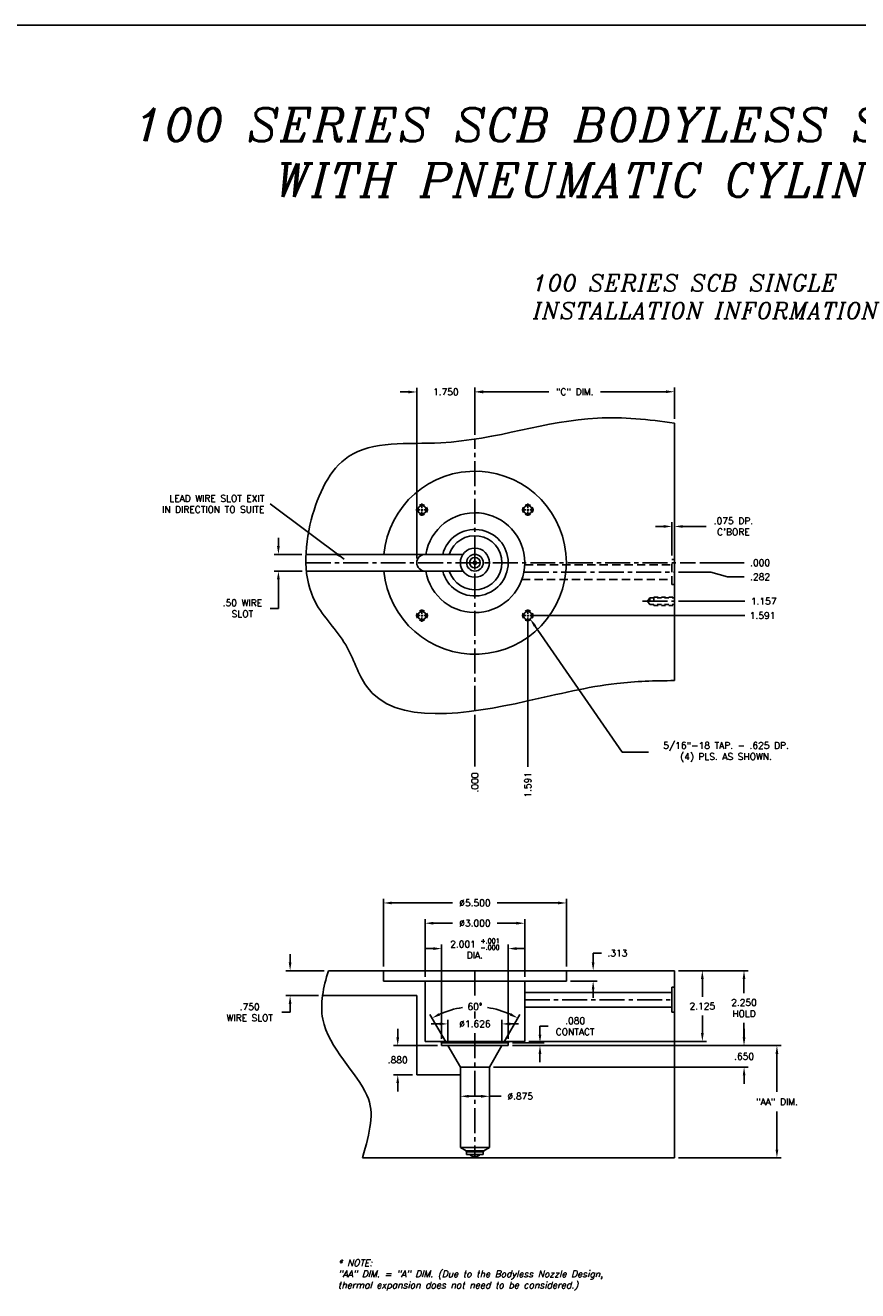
# Model space of a CAD drawing. Extents: x -55 to 76, y -100 to -24.
# Tile 14 of 22: x -15 to 10, y -100 to -62. Entities that reach past the tile are written whole.
import ezdxf

# ---------------------------------------------------------------- set-up
doc = ezdxf.new("R2010")
doc.units = 0
doc.header["$MEASUREMENT"] = 0
for name, pattern in [('CENTER2', [1.125, 0.75, -0.125, 0.125, -0.125]), ('HIDDEN', [0.375, 0.25, -0.125]), ('HIDDEN2', [0.1875, 0.125, -0.0625])]:
    doc.linetypes.add(name, pattern=pattern)
doc.layers.get('DEFPOINTS').update_dxf_attribs({"linetype": 'CONTINUOUS'})
for name, color, linetype in [('BORE_HIDDEN', 1, 'HIDDEN'), ('CP_TAPS_CENTER', 1, 'CENTER2'), ('CP_TAPS_HIDDEN', 1, 'HIDDEN2'), ('DIM_OSCO', 4, 'CONTINUOUS'), ('DIMENSIONS', 4, 'CONTINUOUS'), ('DSCV_BORE_CENTER', 22, 'CENTER2'), ('DSCV_BORE_SOLID', 1, 'CONTINUOUS'), ('NP_SHAPE_SOLID', 6, 'CONTINUOUS'), ('SCV200_BORE_TAPS_SOLID', 1, 'CONTINUOUS')]:
    doc.layers.add(name, color=color, linetype=linetype)
doc.styles.add('ITALIC', font='italic.shx')
doc.styles.add('ROMANS', font='romans.shx')
doc.dimstyles.new('CATALOG', dxfattribs={"dimscale": 2, "dimtxt": 0.1, "dimasz": 0.125, "dimexe": 0.0625, "dimexo": 0.0625, "dimgap": 0.09, "dimtad": 0, "dimtih": 1, "dimtoh": 1, "dimdec": 3, "dimzin": 4, "dimdsep": 46, "dimtxsty": 'ROMANS', "dimcen": 0, "dimclrd": 256, "dimclre": 256, "dimclrt": 256, "dimadec": 0, "dimazin": 0, "dimtfac": 0.7, "dimtdec": 3, "dimtofl": 0, "dimtmove": 0, "dimatfit": 3, "dimfxl": 1, "dimtolj": 1, "dimtzin": 4, "dimlwd": -1, "dimlwe": -1, "dimarcsym": 0})

# ---------------------------------------------------------------- blocks, each defined once
blk = doc.blocks.new('*D195')
at = {"layer": 'DEFPOINTS', "color": 0}
for p in [(4.656, -73.065), (4.656, -74.006), (-1.344, -74.49)]:
    blk.add_point(p, dxfattribs=at)
at = {"layer": 'DIMENSIONS'}
for p, q in [((-1.344, -74.365), (-1.344, -72.94)), ((4.656, -73.881), (4.656, -72.94)), ((-1.094, -73.065), (0.881, -73.065)), ((4.406, -73.065), (2.431, -73.065))]:
    blk.add_line(p, q, dxfattribs=at)
for points in [[(-1.094, -73.023), (-1.094, -73.106), (-1.344, -73.065)], [(4.406, -73.023), (4.406, -73.106), (4.656, -73.065)]]:
    blk.add_solid(points, dxfattribs=at)
at = {"layer": 'DIMENSIONS', "insert": (1.656, -73.065), "char_height": 0.2, "attachment_point": 5, "style": 'ROMANS'}
blk.add_mtext('\\A1;"C" DIM.', dxfattribs=at)
blk = doc.blocks.new('*D196')
at = {"layer": 'DEFPOINTS', "color": 0}
for p in [(0.247, -79.795), (0.318, -79.898)]:
    blk.add_point(p, dxfattribs=at)
at = {"layer": 'DIMENSIONS'}
for p, q in [((3.087, -83.898), (0.46, -80.104)), ((3.875, -83.898), (3.087, -83.898))]:
    blk.add_line(p, q, dxfattribs=at)
blk.add_solid([(0.495, -80.08), (0.426, -80.127), (0.318, -79.898)], dxfattribs=at)
at = {"layer": 'DIMENSIONS', "insert": (6.207, -83.898), "char_height": 0.2, "attachment_point": 5, "style": 'ROMANS'}
blk.add_mtext('\\A1;5/16"-18 TAP. - .625 DP.\\P(4) PLS. AS SHOWN.', dxfattribs=at)
blk = doc.blocks.new('*D197')
at = {"layer": 'DEFPOINTS', "color": 0}
for p in [(-0.343, -89.804), (-2.344, -92.638), (-0.343, -92.638)]:
    blk.add_point(p, dxfattribs=at)
at = {"layer": 'DIMENSIONS'}
for p, q in [((-2.344, -92.513), (-2.344, -89.679)), ((-0.343, -92.513), (-0.343, -89.679)), ((-2.594, -89.804), (-2.844, -89.804)), ((-0.093, -89.804), (0.157, -89.804))]:
    blk.add_line(p, q, dxfattribs=at)
for points in [[(-2.594, -89.762), (-2.594, -89.845), (-2.344, -89.804)], [(-0.093, -89.762), (-0.093, -89.845), (-0.343, -89.804)]]:
    blk.add_solid(points, dxfattribs=at)
at = {"layer": 'DIMENSIONS', "insert": (-1.344, -89.804), "char_height": 0.2, "attachment_point": 5, "style": 'ROMANS'}
blk.add_mtext('\\A1;\\A1;2.001 {\\H0.7x;\\S+.001^ -.000;\\P}DIA.', dxfattribs=at)
blk = doc.blocks.new('*D198')
at = {"layer": 'DEFPOINTS', "color": 0}
for p in [(-6.424, -77.954), (-7.251, -78.454), (-6.411, -78.454)]:
    blk.add_point(p, dxfattribs=at)
at = {"layer": 'DIMENSIONS'}
for p, q in [((-7.251, -77.704), (-7.251, -77.454)), ((-6.549, -77.954), (-7.376, -77.954)), ((-6.536, -78.454), (-7.376, -78.454)), ((-7.251, -78.704), (-7.251, -79.578)), ((-7.251, -79.578), (-7.501, -79.578))]:
    blk.add_line(p, q, dxfattribs=at)
for points in [[(-7.293, -77.704), (-7.21, -77.704), (-7.251, -77.954)], [(-7.293, -78.704), (-7.21, -78.704), (-7.251, -78.454)]]:
    blk.add_solid(points, dxfattribs=at)
at = {"layer": 'DIMENSIONS', "insert": (-8.334, -79.578), "char_height": 0.2, "attachment_point": 5, "style": 'ROMANS'}
blk.add_mtext('\\A1;.50 WIRE\\PSLOT', dxfattribs=at)
blk = doc.blocks.new('*D169')
at = {"layer": 'DEFPOINTS', "color": 0}
for p in [(-1.344, -78.204), (5.291, -78.204), (6.752, -78.204)]:
    blk.add_point(p, dxfattribs=at)
at = {"layer": 'DIMENSIONS'}
blk.add_line((5.416, -78.204), (6.752, -78.204), dxfattribs=at)
at = {"layer": 'DIMENSIONS', "insert": (7.232, -78.204), "char_height": 0.2, "attachment_point": 5, "style": 'ROMANS'}
blk.add_mtext('\\A1;.000 ', dxfattribs=at)
blk = doc.blocks.new('*D170')
at = {"layer": 'DEFPOINTS', "color": 0}
for p in [(-1.344, -78.204), (0.247, -79.795), (6.767, -79.795)]:
    blk.add_point(p, dxfattribs=at)
at = {"layer": 'DIMENSIONS'}
blk.add_line((0.372, -79.795), (6.767, -79.795), dxfattribs=at)
at = {"layer": 'DIMENSIONS', "insert": (7.304, -79.795), "char_height": 0.2, "attachment_point": 5, "style": 'ROMANS'}
blk.add_mtext('\\A1;1.591 ', dxfattribs=at)
blk = doc.blocks.new('*D171')
at = {"layer": 'DEFPOINTS', "color": 0}
for p in [(-1.344, -78.204), (4.656, -79.361), (6.774, -79.361)]:
    blk.add_point(p, dxfattribs=at)
at = {"layer": 'DIMENSIONS'}
blk.add_line((4.781, -79.361), (6.774, -79.361), dxfattribs=at)
at = {"layer": 'DIMENSIONS', "insert": (7.339, -79.361), "char_height": 0.2, "attachment_point": 5, "style": 'ROMANS'}
blk.add_mtext('\\A1;1.157 ', dxfattribs=at)
blk = doc.blocks.new('*D172')
at = {"layer": 'DEFPOINTS', "color": 0}
for p in [(-1.344, -78.204), (4.656, -78.486), (6.752, -78.629)]:
    blk.add_point(p, dxfattribs=at)
at = {"layer": 'DIMENSIONS'}
for p, q in [((4.781, -78.486), (5.752, -78.486)), ((5.752, -78.486), (6.252, -78.629)), ((6.252, -78.629), (6.752, -78.629))]:
    blk.add_line(p, q, dxfattribs=at)
at = {"layer": 'DIMENSIONS', "insert": (7.232, -78.629), "char_height": 0.2, "attachment_point": 5, "style": 'ROMANS'}
blk.add_mtext('\\A1;.282 ', dxfattribs=at)
blk = doc.blocks.new('*D173')
at = {"layer": 'DEFPOINTS', "color": 0}
for p in [(-1.344, -78.204), (-1.344, -82.656), (-1.344, -84.33)]:
    blk.add_point(p, dxfattribs=at)
at = {"layer": 'DIMENSIONS'}
blk.add_line((-1.344, -82.781), (-1.344, -84.33), dxfattribs=at)
at = {"layer": 'DIMENSIONS', "insert": (-1.344, -84.81), "char_height": 0.2, "attachment_point": 5, "rotation": 90, "style": 'ROMANS'}
blk.add_mtext('\\A1;.000 ', dxfattribs=at)
blk = doc.blocks.new('*D174')
at = {"layer": 'DEFPOINTS', "color": 0}
for p in [(-1.344, -78.204), (0.247, -79.795), (0.247, -84.344)]:
    blk.add_point(p, dxfattribs=at)
at = {"layer": 'DIMENSIONS'}
blk.add_line((0.247, -79.92), (0.247, -84.344), dxfattribs=at)
at = {"layer": 'DIMENSIONS', "insert": (0.247, -84.881), "char_height": 0.2, "attachment_point": 5, "rotation": 90, "style": 'ROMANS'}
blk.add_mtext('\\A1;1.591 ', dxfattribs=at)
blk = doc.blocks.new('*D175')
at = {"layer": 'DEFPOINTS', "color": 0}
for p in [(-1.344, -73.072), (-1.344, -74.49), (-3.094, -78.204)]:
    blk.add_point(p, dxfattribs=at)
at = {"layer": 'DIMENSIONS'}
for p, q in [((-3.094, -78.079), (-3.094, -72.947)), ((-1.344, -74.365), (-1.344, -72.947)), ((-3.344, -73.072), (-3.594, -73.072)), ((-1.094, -73.072), (-0.844, -73.072))]:
    blk.add_line(p, q, dxfattribs=at)
for points in [[(-3.344, -73.031), (-3.344, -73.114), (-3.094, -73.072)], [(-1.094, -73.031), (-1.094, -73.114), (-1.344, -73.072)]]:
    blk.add_solid(points, dxfattribs=at)
at = {"layer": 'DIMENSIONS', "insert": (-2.219, -73.072), "char_height": 0.2, "attachment_point": 5, "style": 'ROMANS'}
blk.add_mtext('\\A1;1.750 ', dxfattribs=at)
blk = doc.blocks.new('*D176')
at = {"layer": 'DEFPOINTS', "color": 0}
for p in [(4.581, -77.114), (4.581, -78.11), (4.656, -78.11)]:
    blk.add_point(p, dxfattribs=at)
at = {"layer": 'DIMENSIONS'}
for p, q in [((4.331, -77.114), (4.081, -77.114)), ((4.581, -77.985), (4.581, -76.989)), ((4.656, -77.985), (4.656, -76.989)), ((4.906, -77.114), (5.604, -77.114))]:
    blk.add_line(p, q, dxfattribs=at)
for points in [[(4.331, -77.073), (4.331, -77.156), (4.581, -77.114)], [(4.906, -77.073), (4.906, -77.156), (4.656, -77.114)]]:
    blk.add_solid(points, dxfattribs=at)
at = {"layer": 'DIMENSIONS', "insert": (6.427, -77.114), "char_height": 0.2, "attachment_point": 5, "style": 'ROMANS'}
blk.add_mtext("\\A1;.075 DP.\\PC'BORE", dxfattribs=at)
blk = doc.blocks.new('*D180')
at = {"layer": 'DEFPOINTS', "color": 0}
for p in [(1.406, -88.432), (-4.094, -90.468), (1.406, -90.468)]:
    blk.add_point(p, dxfattribs=at)
at = {"layer": 'DIMENSIONS'}
for p, q in [((-4.094, -90.343), (-4.094, -88.307)), ((-3.844, -88.432), (-2.014, -88.432)), ((1.156, -88.432), (-0.673, -88.432)), ((1.406, -90.343), (1.406, -88.307))]:
    blk.add_line(p, q, dxfattribs=at)
for points in [[(-3.844, -88.39), (-3.844, -88.474), (-4.094, -88.432)], [(1.156, -88.39), (1.156, -88.474), (1.406, -88.432)]]:
    blk.add_solid(points, dxfattribs=at)
at = {"layer": 'DIMENSIONS', "insert": (-1.344, -88.432), "char_height": 0.2, "attachment_point": 5, "style": 'ROMANS'}
blk.add_mtext('\\A1;%%c5.500 ', dxfattribs=at)
blk = doc.blocks.new('*D181')
at = {"layer": 'DEFPOINTS', "color": 0}
for p in [(0.156, -89.041), (-2.844, -90.781), (0.156, -90.781)]:
    blk.add_point(p, dxfattribs=at)
at = {"layer": 'DIMENSIONS'}
for p, q in [((-2.844, -90.656), (-2.844, -88.916)), ((0.156, -90.656), (0.156, -88.916)), ((-2.594, -89.041), (-2.014, -89.041)), ((-0.094, -89.041), (-0.673, -89.041))]:
    blk.add_line(p, q, dxfattribs=at)
for points in [[(-2.594, -88.999), (-2.594, -89.082), (-2.844, -89.041)], [(-0.094, -88.999), (-0.094, -89.082), (0.156, -89.041)]]:
    blk.add_solid(points, dxfattribs=at)
at = {"layer": 'DIMENSIONS', "insert": (-1.344, -89.041), "char_height": 0.2, "attachment_point": 5, "style": 'ROMANS'}
blk.add_mtext('\\A1;%%c3.000 ', dxfattribs=at)
blk = doc.blocks.new('*D182')
at = {"layer": 'DEFPOINTS', "color": 0}
for p in [(-0.531, -92.068), (-2.157, -92.718), (-0.531, -92.718)]:
    blk.add_point(p, dxfattribs=at)
at = {"layer": 'DIMENSIONS'}
for p, q in [((-2.157, -92.593), (-2.157, -91.943)), ((-0.531, -92.593), (-0.531, -91.943)), ((-2.407, -92.068), (-2.657, -92.068)), ((-0.281, -92.068), (-0.031, -92.068))]:
    blk.add_line(p, q, dxfattribs=at)
for points in [[(-2.407, -92.026), (-2.407, -92.109), (-2.157, -92.068)], [(-0.281, -92.026), (-0.281, -92.109), (-0.531, -92.068)]]:
    blk.add_solid(points, dxfattribs=at)
at = {"layer": 'DIMENSIONS', "insert": (-1.344, -92.068), "char_height": 0.2, "attachment_point": 5, "style": 'ROMANS'}
blk.add_mtext('\\A1;%%c1.626 ', dxfattribs=at)
blk = doc.blocks.new('*D183')
at = {"layer": 'DEFPOINTS', "color": 0}
for p in [(-0.906, -94.243), (-1.781, -94.362), (-0.906, -94.351)]:
    blk.add_point(p, dxfattribs=at)
at = {"layer": 'DIMENSIONS'}
for p, q in [((-1.781, -94.237), (-1.781, -94.118)), ((-1.531, -94.243), (-1.156, -94.243)), ((-0.906, -94.226), (-0.906, -94.118)), ((-0.906, -94.243), (-0.558, -94.243))]:
    blk.add_line(p, q, dxfattribs=at)
for points in [[(-1.531, -94.201), (-1.531, -94.285), (-1.781, -94.243)], [(-1.156, -94.201), (-1.156, -94.285), (-0.906, -94.243)]]:
    blk.add_solid(points, dxfattribs=at)
at = {"layer": 'DIMENSIONS', "insert": (0.018, -94.243), "char_height": 0.2, "attachment_point": 5, "style": 'ROMANS'}
blk.add_mtext('\\A1;%%c.875 ', dxfattribs=at)
blk = doc.blocks.new('*D184')
at = {"layer": 'DEFPOINTS', "color": 0}
for p in [(-0.343, -92.638), (-0.343, -92.718), (0.612, -92.638)]:
    blk.add_point(p, dxfattribs=at)
at = {"layer": 'DIMENSIONS'}
for p, q in [((0.612, -92.388), (0.612, -92.138)), ((0.612, -92.138), (0.862, -92.138)), ((-0.218, -92.638), (0.737, -92.638)), ((-0.218, -92.718), (0.737, -92.718)), ((0.612, -92.968), (0.612, -93.218))]:
    blk.add_line(p, q, dxfattribs=at)
for points in [[(0.571, -92.388), (0.654, -92.388), (0.612, -92.638)], [(0.571, -92.968), (0.654, -92.968), (0.612, -92.718)]]:
    blk.add_solid(points, dxfattribs=at)
at = {"layer": 'DIMENSIONS', "insert": (1.671, -92.138), "char_height": 0.2, "attachment_point": 5, "style": 'ROMANS'}
blk.add_mtext('\\A1;.080 \\PCONTACT', dxfattribs=at)
blk = doc.blocks.new('*D185')
at = {"layer": 'DEFPOINTS', "color": 0}
for p in [(-0.896, -91.587), (-2.157, -92.718), (-0.531, -92.718), (-1.781, -93.368), (-0.906, -93.368)]:
    blk.add_point(p, dxfattribs=at)
at = {"layer": 'DIMENSIONS'}
for p, q in [((-2.219, -92.61), (-2.695, -91.785)), ((-0.469, -92.61), (0.008, -91.785))]:
    blk.add_line(p, q, dxfattribs=at)
for start, end in [(98.3697, 114.4414), (65.5586, 81.6303)]:
    blk.add_arc((-1.344, -94.126), 2.578, start, end, dxfattribs=at)
for points in [[(-2.392, -91.816), (-2.43, -91.742), (-2.633, -91.893)], [(-0.258, -91.742), (-0.296, -91.816), (-0.055, -91.893)]]:
    blk.add_solid(points, dxfattribs=at)
at = {"layer": 'DIMENSIONS', "insert": (-1.344, -91.548), "char_height": 0.2, "attachment_point": 5, "style": 'ROMANS'}
blk.add_mtext('\\A1;60° ', dxfattribs=at)
blk = doc.blocks.new('*D186')
at = {"layer": 'DEFPOINTS', "color": 0}
for p in [(1.406, -90.468), (1.406, -90.781), (2.211, -90.781)]:
    blk.add_point(p, dxfattribs=at)
at = {"layer": 'DIMENSIONS'}
for p, q in [((2.211, -90.218), (2.211, -89.937)), ((2.211, -89.937), (2.461, -89.937)), ((1.531, -90.468), (2.336, -90.468)), ((1.531, -90.781), (2.336, -90.781)), ((2.211, -91.031), (2.211, -91.281))]:
    blk.add_line(p, q, dxfattribs=at)
for points in [[(2.169, -90.218), (2.252, -90.218), (2.211, -90.468)], [(2.169, -91.031), (2.252, -91.031), (2.211, -90.781)]]:
    blk.add_solid(points, dxfattribs=at)
at = {"layer": 'DIMENSIONS', "insert": (2.941, -89.937), "char_height": 0.2, "attachment_point": 5, "style": 'ROMANS'}
blk.add_mtext('\\A1;.313 ', dxfattribs=at)
blk = doc.blocks.new('*D187')
at = {"layer": 'DEFPOINTS', "color": 0}
for p in [(4.656, -90.468), (-0.343, -92.718), (6.746, -92.718)]:
    blk.add_point(p, dxfattribs=at)
at = {"layer": 'DIMENSIONS'}
for p, q in [((4.781, -90.468), (6.871, -90.468)), ((6.746, -90.718), (6.746, -91.146)), ((6.746, -92.468), (6.746, -92.04)), ((-0.218, -92.718), (6.871, -92.718))]:
    blk.add_line(p, q, dxfattribs=at)
for points in [[(6.705, -90.718), (6.788, -90.718), (6.746, -90.468)], [(6.705, -92.468), (6.788, -92.468), (6.746, -92.718)]]:
    blk.add_solid(points, dxfattribs=at)
at = {"layer": 'DIMENSIONS', "insert": (6.746, -91.593), "char_height": 0.2, "attachment_point": 5, "style": 'ROMANS'}
blk.add_mtext('\\A1;2.250 \\PHOLD', dxfattribs=at)
blk = doc.blocks.new('*D188')
at = {"layer": 'DEFPOINTS', "color": 0}
for p in [(4.656, -90.468), (5.494, -90.468), (0.156, -92.593)]:
    blk.add_point(p, dxfattribs=at)
at = {"layer": 'DIMENSIONS'}
for p, q in [((4.781, -90.468), (5.619, -90.468)), ((5.494, -90.718), (5.494, -91.25)), ((5.494, -92.343), (5.494, -91.81)), ((0.281, -92.593), (5.619, -92.593))]:
    blk.add_line(p, q, dxfattribs=at)
for points in [[(5.452, -90.718), (5.536, -90.718), (5.494, -90.468)], [(5.452, -92.343), (5.536, -92.343), (5.494, -92.593)]]:
    blk.add_solid(points, dxfattribs=at)
at = {"layer": 'DIMENSIONS', "insert": (5.494, -91.53), "char_height": 0.2, "attachment_point": 5, "style": 'ROMANS'}
blk.add_mtext('\\A1;2.125 ', dxfattribs=at)
blk = doc.blocks.new('*D189')
at = {"layer": 'DEFPOINTS', "color": 0}
for p in [(-0.343, -92.718), (-0.906, -93.368), (6.749, -93.368)]:
    blk.add_point(p, dxfattribs=at)
at = {"layer": 'DIMENSIONS'}
for p, q in [((6.749, -92.468), (6.749, -92.218)), ((-0.218, -92.718), (6.874, -92.718)), ((-0.781, -93.368), (6.874, -93.368)), ((6.749, -93.618), (6.749, -93.868))]:
    blk.add_line(p, q, dxfattribs=at)
for points in [[(6.708, -92.468), (6.791, -92.468), (6.749, -92.718)], [(6.708, -93.618), (6.791, -93.618), (6.749, -93.368)]]:
    blk.add_solid(points, dxfattribs=at)
at = {"layer": 'DIMENSIONS', "insert": (6.749, -93.043), "char_height": 0.2, "attachment_point": 5, "style": 'ROMANS'}
blk.add_mtext('\\A1;.650 ', dxfattribs=at)
blk = doc.blocks.new('*D190')
at = {"layer": 'DEFPOINTS', "color": 0}
for p in [(-0.343, -92.718), (4.656, -96.093), (7.736, -96.093)]:
    blk.add_point(p, dxfattribs=at)
at = {"layer": 'DIMENSIONS'}
for p, q in [((-0.218, -92.718), (7.861, -92.718)), ((7.736, -92.968), (7.736, -94.106)), ((7.736, -95.843), (7.736, -94.704)), ((4.781, -96.093), (7.861, -96.093))]:
    blk.add_line(p, q, dxfattribs=at)
for points in [[(7.694, -92.968), (7.778, -92.968), (7.736, -92.718)], [(7.694, -95.843), (7.778, -95.843), (7.736, -96.093)]]:
    blk.add_solid(points, dxfattribs=at)
at = {"layer": 'DIMENSIONS', "insert": (7.736, -94.405), "char_height": 0.2, "attachment_point": 5, "style": 'ROMANS'}
blk.add_mtext('\\A1;"AA" DIM.', dxfattribs=at)
blk = doc.blocks.new('*D191')
at = {"layer": 'DEFPOINTS', "color": 0}
for p in [(-2.344, -92.718), (-3.664, -93.598), (-3.094, -93.598)]:
    blk.add_point(p, dxfattribs=at)
at = {"layer": 'DIMENSIONS'}
for p, q in [((-3.664, -92.468), (-3.664, -92.218)), ((-2.469, -92.718), (-3.789, -92.718)), ((-3.219, -93.598), (-3.789, -93.598)), ((-3.664, -93.848), (-3.664, -94.098))]:
    blk.add_line(p, q, dxfattribs=at)
for points in [[(-3.706, -92.468), (-3.622, -92.468), (-3.664, -92.718)], [(-3.706, -93.848), (-3.622, -93.848), (-3.664, -93.598)]]:
    blk.add_solid(points, dxfattribs=at)
at = {"layer": 'DIMENSIONS', "insert": (-3.664, -93.151), "char_height": 0.2, "attachment_point": 5, "style": 'ROMANS'}
blk.add_mtext('\\A1;.880 ', dxfattribs=at)
blk = doc.blocks.new('*D192')
at = {"layer": 'DEFPOINTS', "color": 0}
for p in [(-5.749, -90.468), (-6.9, -91.218), (-5.925, -91.218)]:
    blk.add_point(p, dxfattribs=at)
at = {"layer": 'DIMENSIONS'}
for p, q in [((-6.9, -90.218), (-6.9, -89.968)), ((-5.874, -90.468), (-7.025, -90.468)), ((-6.05, -91.218), (-7.025, -91.218)), ((-6.9, -91.468), (-6.9, -91.718)), ((-6.9, -91.718), (-7.15, -91.718))]:
    blk.add_line(p, q, dxfattribs=at)
for points in [[(-6.941, -90.218), (-6.858, -90.218), (-6.9, -90.468)], [(-6.941, -91.468), (-6.858, -91.468), (-6.9, -91.218)]]:
    blk.add_solid(points, dxfattribs=at)
at = {"layer": 'DIMENSIONS', "insert": (-8.115, -91.718), "char_height": 0.2, "attachment_point": 5, "style": 'ROMANS'}
blk.add_mtext('\\A1;.750 \\PWIRE SLOT', dxfattribs=at)

msp = doc.modelspace()

# ---------------------------------------------------------------- linework, layer by layer
at = {"layer": 'BORE_HIDDEN'}
for p, q in [((0.1547, -78.26765), (4.58105, -78.26765)), ((4.58105, -78.11015), (4.65605, -78.11015)), ((4.58105, -78.86215), (4.58105, -78.11015)), ((0.07009, -78.70465), (4.58105, -78.70465)), ((4.58105, -78.86215), (4.65605, -78.86215))]:
    msp.add_line(p, q, dxfattribs=at)
at = {"layer": 'CP_TAPS_CENTER'}
msp.add_line((3.6923, -79.36115), (4.65605, -79.36115), dxfattribs=at)
at = {"layer": 'CP_TAPS_HIDDEN'}
for p, q in [((3.91105, -79.25915), (3.84305, -79.36115)), ((3.84305, -79.36115), (3.91105, -79.46315)), ((3.91105, -79.25915), (4.65605, -79.25915)), ((3.91105, -79.25915), (3.91105, -79.46315)), ((3.91105, -79.46315), (4.65605, -79.46315)), ((4.03605, -79.23615), (4.65605, -79.23615)), ((4.03605, -79.23615), (4.03605, -79.48615)), ((4.03605, -79.48615), (4.65605, -79.48615))]:
    msp.add_line(p, q, dxfattribs=at)
at = {"layer": 'DIM_OSCO'}
msp.add_line((-55.36336, -62.05064), (76.43756, -62.05064), dxfattribs=at)
at = {"layer": 'DSCV_BORE_CENTER'}
for p, q in [((-1.34395, -82.65576), (-1.34395, -74.48951)), ((-6.42602, -78.20415), (5.29138, -78.20415)), ((0.1293, -78.48615), (4.65605, -78.48615)), ((-1.34395, -90.46789), (-1.34395, -91.32855)), ((0.15605, -91.34289), (4.65605, -91.34289)), ((-1.34395, -91.69654), (-1.34395, -91.90385)), ((-1.34395, -92.34899), (-1.34395, -96.09289))]:
    msp.add_line(p, q, dxfattribs=at)
at = {"layer": 'DSCV_BORE_SOLID'}
for p, q in [((-6.42381, -77.95415), (-1.70299, -77.95415)), ((-6.41063, -78.45415), (-1.70299, -78.45415)), ((-4.09395, -90.46789), (-4.09395, -90.78089)), ((1.40605, -90.46789), (1.40605, -90.78089)), ((-4.09395, -90.78089), (1.40605, -90.78089)), ((-2.84395, -90.78089), (-2.84395, -92.59289)), ((0.15605, -90.78089), (0.15605, -92.59289)), ((-5.92498, -91.21789), (-3.09395, -91.21789)), ((-3.09395, -91.21789), (-3.09395, -93.59789)), ((0.15605, -91.12439), (4.58105, -91.12439)), ((4.58105, -90.96689), (4.65605, -90.96689)), ((4.58105, -91.71889), (4.58105, -90.96689)), ((0.15605, -91.56139), (4.58105, -91.56139)), ((4.58105, -91.71889), (4.65605, -91.71889)), ((-2.84395, -92.59289), (0.15605, -92.59289)), ((-2.34445, -92.63789), (-2.37043, -92.59289)), ((-2.34445, -92.63789), (-2.34445, -92.71789)), ((-2.34445, -92.63789), (-0.34345, -92.63789)), ((-2.34445, -92.71789), (-0.34345, -92.71789)), ((-1.78145, -93.36789), (-2.15673, -92.71789)), ((-0.90645, -93.36789), (-0.53117, -92.71789)), ((-0.34345, -92.63789), (-0.31747, -92.59289)), ((-0.34345, -92.63789), (-0.34345, -92.71789)), ((-1.78145, -93.36789), (-1.78145, -95.78289)), ((-1.78145, -93.36789), (-0.90645, -93.36789)), ((-0.90645, -93.36789), (-0.90645, -95.78289)), ((-3.09395, -93.59789), (-1.78145, -93.59789)), ((-1.78145, -95.78289), (-0.90645, -95.78289)), ((-1.60883, -95.88256), (-1.78145, -95.78289)), ((-1.07907, -95.88256), (-0.90645, -95.78289)), ((-1.5942, -95.90789), (-1.60883, -95.88256)), ((-1.60883, -95.88256), (-1.07907, -95.88256)), ((-1.5942, -95.90789), (-1.5942, -95.99289)), ((-1.5942, -95.90789), (-1.0937, -95.90789)), ((-1.5942, -95.99289), (-1.0937, -95.99289)), ((-1.39408, -96.05508), (-1.38395, -96.09289)), ((-1.39408, -96.05508), (-1.29382, -96.05508)), ((-1.29382, -96.05508), (-1.30395, -96.09289)), ((-1.0937, -95.90789), (-1.07907, -95.88256)), ((-1.0937, -95.90789), (-1.0937, -95.99289))]:
    msp.add_line(p, q, dxfattribs=at)
for radius in [0.4375, 0.25025, 0.1585, 0.05, 0.04]:
    msp.add_circle((-1.34395, -78.20415), radius, dxfattribs=at)
for centre, radius, start, end in [((-1.34395, -78.20415), 2.75, 185.215909, 174.784091), ((-1.34395, -78.20415), 1.5, 189.594068, 170.405932), ((-1.34395, -78.20415), 1.0005, 194.470119, 165.529881), ((-1.34395, -78.20415), 0.8125, 197.920213, 162.079787), ((-2.84395, -78.20415), 0.25, 90, 270), ((-1.34395, -95.84189), 0.219, 223.590362, 256.766748), ((-1.34395, -95.84189), 0.219, 265.919963, 273.947931), ((-1.34395, -95.84189), 0.219, 283.233252, 316.409638)]:
    msp.add_arc(centre, radius, start, end, dxfattribs=at)
at = {"layer": 'NP_SHAPE_SOLID'}
for p, q in [((4.65605, -81.74811), (4.65605, -74.00643)), ((-5.74942, -90.46789), (4.65605, -90.46789)), ((4.65605, -90.46789), (4.65605, -96.09289)), ((-4.71936, -96.09289), (4.65605, -96.09289))]:
    msp.add_line(p, q, dxfattribs=at)
for points, knots in [([(4.65605, -74.00643), (3.87643, -73.89855), (1.50924, -73.64995), (-1.55217, -74.8521), (-5.26276, -74.43816), (-6.46039, -76.98441), (-6.53394, -79.25745), (-5.14336, -80.53885), (-4.38372, -83.24104), (-0.26187, -82.52872), (2.55664, -81.79856), (4.06653, -81.7513), (4.65605, -81.74811)], [0.66272534, 0.66272534, 0.66272534, 0.66272534, 2.98936436, 7.76453719, 10.56736838, 12.77285088, 15.25632149, 16.82822695, 18.21503792, 23.03612258, 25.81930248, 27.56716293, 27.56716293, 27.56716293, 27.56716293]), ([(-5.74942, -90.46789), (-5.90148, -90.97004), (-6.20721, -92.39721), (-4.15385, -94.16644), (-4.50417, -95.28427), (-4.71936, -96.09289)], [0.45963617, 0.45963617, 0.45963617, 0.45963617, 1.94899443, 4.76111541, 7.10990408, 7.10990408, 7.10990408, 7.10990408])]:
    msp.add_open_spline(points, degree=3, knots=knots, dxfattribs=at)
at = {"layer": 'SCV200_BORE_TAPS_SOLID'}
for p, q in [((-2.93495, -76.5569), (-2.93495, -76.42878)), ((0.24705, -76.5569), (0.24705, -76.42878)), ((-2.9912, -76.61315), (-3.11933, -76.61315)), ((-2.90683, -76.61315), (-2.96308, -76.61315)), ((-2.93495, -76.58503), (-2.93495, -76.64128)), ((-2.93495, -76.6694), (-2.93495, -76.79753)), ((-2.8787, -76.61315), (-2.75058, -76.61315)), ((0.1908, -76.61315), (0.06267, -76.61315)), ((0.21892, -76.61315), (0.27517, -76.61315)), ((0.24705, -76.58503), (0.24705, -76.64128)), ((0.24705, -76.6694), (0.24705, -76.79753)), ((0.3033, -76.61315), (0.43142, -76.61315)), ((-2.9912, -79.79515), (-3.11933, -79.79515)), ((-2.90683, -79.79515), (-2.96308, -79.79515)), ((-2.93495, -79.7389), (-2.93495, -79.61078)), ((-2.93495, -79.82328), (-2.93495, -79.76703)), ((-2.93495, -79.8514), (-2.93495, -79.97953)), ((-2.8787, -79.79515), (-2.75058, -79.79515)), ((0.1908, -79.79515), (0.06267, -79.79515)), ((0.21892, -79.79515), (0.27517, -79.79515)), ((0.24705, -79.7389), (0.24705, -79.61078)), ((0.24705, -79.82328), (0.24705, -79.76703)), ((0.24705, -79.8514), (0.24705, -79.97953)), ((0.3033, -79.79515), (0.43142, -79.79515))]:
    msp.add_line(p, q, dxfattribs=at)
for centre in [(-2.93495, -76.61315), (0.24705, -76.61315), (-2.93495, -79.79515), (0.24705, -79.79515)]:
    msp.add_circle(centre, 0.125, dxfattribs=at)
for centre, start, end in [((-2.93495, -76.61315), 149.999934, 209.999922), ((-2.93495, -76.61315), 60.000007, 119.999995), ((-2.93495, -76.61315), 240.000002, 300.000003), ((-2.93495, -76.61315), 329.999997, 29.999999), ((0.24705, -76.61315), 150.000001, 210.000003), ((0.24705, -76.61315), 60.000005, 119.999993), ((0.24705, -76.61315), 239.999997, 299.999998), ((0.24705, -76.61315), 330.000078, 30.000066), ((-2.93495, -79.79515), 150.000078, 210.000066), ((-2.93495, -79.79515), 59.999997, 119.999998), ((-2.93495, -79.79515), 330.000001, 30.000003), ((0.24705, -79.79515), 149.999997, 209.999999), ((0.24705, -79.79515), 60.000002, 120.000003), ((0.24705, -79.79515), 329.999934, 29.999922), ((-2.93495, -79.79515), 240.000005, 299.999993), ((0.24705, -79.79515), 240.000007, 299.999995)]:
    msp.add_arc(centre, 0.15625, start, end, dxfattribs=at)

# ---------------------------------------------------------------- texts
at = {"layer": 'DIMENSIONS', "style": 'ITALIC'}
for s, insert, char_height, width, attachment_point in [('100 SERIES SCB BODYLESS SINGLE INFORMATION\\PWITH PNEUMATIC CYLINDER ASSEMBLY ', (7.26128, -64.53686), 1, 48.2857, 2), ('100 SERIES SCB SINGLE\\PINSTALLATION INFORMATION', (0.40396, -69.545), 0.5, 35.1429, 1), ('* NOTE:\\P"AA" DIM. = "A" DIM. (Due to the Bodyless Nozzle Design,\\Pthermal expansion does not need to be considered.)', (-5.46487, -99.61668), 0.2, 13.3962, 4)]:
    msp.add_mtext(s, dxfattribs=dict(at, insert=insert, char_height=char_height, width=width, attachment_point=attachment_point))
at = {"layer": 'DIMENSIONS', "insert": (-7.67509, -76.43786), "char_height": 0.2, "attachment_point": 6, "style": 'ROMANS'}
msp.add_mtext('LEAD WIRE SLOT EXIT\\PIN DIRECTION TO SUITE', dxfattribs=at)

# ---------------------------------------------------------------- dimensions: what is measured, and where the dimension line sits
at = {"layer": 'DIMENSIONS'}
dim = msp.add_linear_dim(base=(-1.34395, -73.07246), p1=(-3.09395, -78.20415), p2=(-1.34395, -74.48951), dimstyle='CATALOG', override={"dimpost": ' '}, dxfattribs=at)
dim.commit()
dim.dimension.update_dxf_attribs({"geometry": '*D175', "text_midpoint": (-2.21895, -73.07246)})
dim = msp.add_linear_dim(base=(4.65605, -73.06458), p1=(-1.34395, -74.48951), p2=(4.65605, -74.00643), text='"C" DIM.', dimstyle='CATALOG', override={"dimpost": ' '}, dxfattribs=at)
dim.commit()
dim.dimension.update_dxf_attribs({"geometry": '*D195', "text_midpoint": (1.65605, -73.06458)})
for base, p1, p2, text, picture, middle in [((4.58105, -77.11426), (4.65605, -78.11015), (4.58105, -78.11015), "<>DP.\\PC'BORE", '*D176', (6.42732, -77.11426)), ((1.40605, -88.43215), (-4.09395, -90.46789), (1.40605, -90.46789), '%%c<>', '*D180', (-1.34395, -88.43215)), ((0.15605, -89.04082), (-2.84395, -90.78089), (0.15605, -90.78089), '%%c<>', '*D181', (-1.34395, -89.04082)), ((-0.34345, -89.8037), (-2.34445, -92.63789), (-0.34345, -92.63789), '\\A1;<>{\\H0.7x;\\S+.001^ -.000;\\P}DIA.', '*D197', (-1.34395, -89.8037)), ((-0.53117, -92.06775), (-2.15673, -92.71789), (-0.53117, -92.71789), '%%c<>', '*D182', (-1.34395, -92.06775)), ((-0.90645, -94.24312), (-1.78145, -94.36243), (-0.90645, -94.35124), '%%c<>', '*D183', (0.0176, -94.24312))]:
    dim = msp.add_linear_dim(base=base, p1=p1, p2=p2, text=text, dimstyle='CATALOG', override={"dimpost": ' '}, dxfattribs=at)
    dim.commit()
    dim.dimension.update_dxf_attribs({"geometry": picture, "text_midpoint": middle, "dimtype": 160})
for base, p1, p2, text, override, picture, middle in [((-7.25136, -78.45415), (-6.42381, -77.95415), (-6.41063, -78.45415), '<>WIRE\\PSLOT', {"dimdec": 2, "dimpost": ' '}, '*D198', (-8.33374, -79.57784)), ((0.61229, -92.63789), (-0.34345, -92.71789), (-0.34345, -92.63789), '<>\\PCONTACT', {"dimpost": ' '}, '*D184', (1.67086, -92.13789)), ((7.73589, -96.09289), (-0.34345, -92.71789), (4.65605, -96.09289), '"AA" DIM.', {"dimpost": ' '}, '*D190', (7.73589, -94.40539))]:
    dim = msp.add_linear_dim(base=base, p1=p1, p2=p2, angle=90, text=text, dimstyle='CATALOG', override=override, dxfattribs=at)
    dim.commit()
    dim.dimension.update_dxf_attribs({"geometry": picture, "text_midpoint": middle, "dimtype": 160})
for feature_location, offset, dtype, origin, picture, middle in [((-1.3439512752, -82.6557640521), (0, -1.6741392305), 1, (-1.3439512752, -78.2041505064), '*D173', (-1.3439512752, -84.8099032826)), ((5.2913764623, -78.2041505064), (1.4609607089, 0), 0, (-1.3439512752, -78.2041505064), '*D169', (7.2323371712, -78.2041505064)), ((0.24705, -79.79515), (6.51957, 0), 0, (-1.34395, -78.20415), '*D170', (7.30377, -79.79515)), ((4.65605, -79.36115), (2.11772, 0), 0, (-1.34395, -78.20415), '*D171', (7.33948, -79.36115)), ((4.65605, -78.48615), (2.09629, -0.14311), 0, (-1.34395, -78.20415), '*D172', (7.23234, -78.62926)), ((0.24705, -79.79515), (0, -4.54904), 1, (-1.34395, -78.20415), '*D174', (0.24705, -84.88133))]:
    dim = msp.add_ordinate_dim(feature_location=feature_location, offset=offset, dtype=dtype, origin=origin, dimstyle='CATALOG', override={"dimpost": ' '}, dxfattribs=at)
    dim.commit()
    dim.dimension.update_dxf_attribs({"geometry": picture, "text_midpoint": middle})
dim = msp.add_radius_dim(center=(0.24705, -79.79515), mpoint=(0.31818, -79.89794), text='5/16"-18 TAP. - .625 DP.\\P(4) PLS. AS SHOWN.', dimstyle='CATALOG', override={"dimpost": ' '}, dxfattribs=at)
dim.commit()
dim.dimension.update_dxf_attribs({"geometry": '*D196', "text_midpoint": (6.20718, -83.89828), "dimtype": 164})
for base, p1, p2, text, picture, middle in [((-6.89957, -91.21789), (-5.74942, -90.46789), (-5.92498, -91.21789), '<>\\PWIRE SLOT', '*D192', (-8.11528, -91.71789)), ((6.74647, -92.71789), (4.65605, -90.46789), (-0.34345, -92.71789), '<>\\PHOLD', '*D187', (6.74647, -91.59289))]:
    dim = msp.add_linear_dim(base=base, p1=p1, p2=p2, angle=90, text=text, dimstyle='CATALOG', override={"dimpost": ' '}, dxfattribs=at)
    dim.commit()
    dim.dimension.update_dxf_attribs({"geometry": picture, "text_midpoint": middle})
for base, p1, p2, picture, middle in [((2.21052, -90.78089), (1.40605, -90.46789), (1.40605, -90.78089), '*D186', (2.94052, -89.93721)), ((-3.66416, -93.59789), (-2.34445, -92.71789), (-3.09395, -93.59789), '*D191', (-3.66416, -93.15063))]:
    dim = msp.add_linear_dim(base=base, p1=p1, p2=p2, angle=90, dimstyle='CATALOG', override={"dimpost": ' '}, dxfattribs=at)
    dim.commit()
    dim.dimension.update_dxf_attribs({"geometry": picture, "text_midpoint": middle, "dimtype": 160})
for base, p1, p2, picture, middle in [((5.49415, -90.46789), (0.15605, -92.59289), (4.65605, -90.46789), '*D188', (5.49415, -91.53039)), ((6.74924, -93.36789), (-0.34345, -92.71789), (-0.90645, -93.36789), '*D189', (6.74924, -93.04289))]:
    dim = msp.add_linear_dim(base=base, p1=p1, p2=p2, angle=90, dimstyle='CATALOG', override={"dimpost": ' '}, dxfattribs=at)
    dim.commit()
    dim.dimension.update_dxf_attribs({"geometry": picture, "text_midpoint": middle})
dim = msp.add_angular_dim_2l(base=(-0.8963, -91.58693), line1=((-0.90645, -93.36789), (-0.53117, -92.71789)), line2=((-1.78145, -93.36789), (-2.15673, -92.71789)), dimstyle='CATALOG', override={"dimpost": ' '}, dxfattribs=at)
dim.commit()
dim.dimension.update_dxf_attribs({"geometry": '*D185', "text_midpoint": (-1.34395, -91.54776), "dimtype": 162})

# ---------------------------------------------------------------- leaders
msp.add_leader([(-5.27459, -78.10242), (-7.49509, -76.43786)], dimstyle='CATALOG', dxfattribs=at)

doc.saveas('drawing.dxf')
